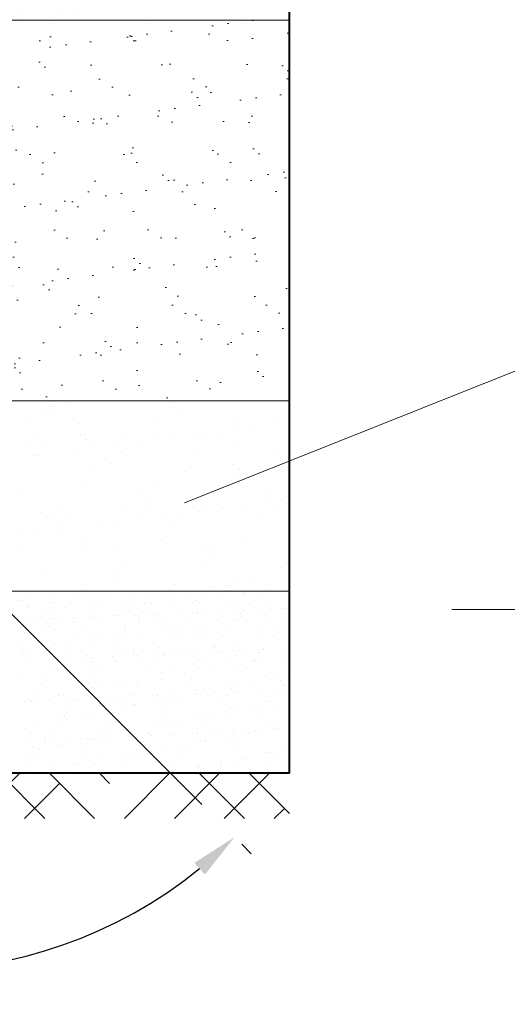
# Model space of a CAD drawing. Header units: millimetres. Extents: x 6893 to 8997, y -1620 to 1441.
# Tile 7 of 9: x 8391 to 8520, y 814 to 1076. Entities that reach past the tile are written whole.
import ezdxf

# ---------------------------------------------------------------- set-up
doc = ezdxf.new("R2010")
doc.units = ezdxf.units.MM
doc.header["$MEASUREMENT"] = 0
doc.layers.get('Defpoints').update_dxf_attribs({"lineweight": 13})
for name, color, linetype, lineweight in [('04', 22, 'Continuous', 40), ('_wypełnienie', 252, 'Continuous', 5), ('opisy', 7, 'Continuous', 5), ('wymiary', 3, 'Continuous', 5)]:
    doc.layers.add(name, color=color, linetype=linetype, lineweight=lineweight)
doc.styles.add('ARIAL', font='arial.ttf')
doc.styles.get("Standard").update_dxf_attribs({"font": 'arial.ttf'})
doc.dimstyles.new('ISO-25', dxfattribs={"dimtxt": 2.5, "dimasz": 2.5, "dimexe": 1.25, "dimexo": 0.625, "dimtad": 1, "dimtxsty": 'Standard', "dimcen": 2.5, "dimadec": 0, "dimazin": 0, "dimtfac": 1, "dimtmove": 0, "dimatfit": 3, "dimfxl": 1, "dimarcsym": 0})

# ---------------------------------------------------------------- blocks, each defined once
blk = doc.blocks.new('*D274')
at = {"layer": 'Defpoints', "color": 0}
for p in [(8362.36, 944.11), (8362.36, 944.11), (8285.63, 867.38), (8439.09, 867.38), (8331.09, 827.41)]:
    blk.add_point(p, dxfattribs=at)
at = {"layer": 'wymiary', "color": 0, "lineweight": -2}
for p, q in [((8275.02, 856.77), (8272.5, 854.26)), ((8449.7, 856.77), (8452.21, 854.26))]:
    blk.add_line(p, q, dxfattribs=at)
blk.add_arc((8362.36, 944.11), 120.82, 230.9304, 309.0696, dxfattribs=at)
at = {"layer": 'wymiary', "color": 0}
for points in [[(8287.6, 851.85), (8284.81, 848.76), (8276.92, 858.68)], [(8439.9, 848.76), (8437.11, 851.85), (8447.79, 858.68)]]:
    blk.add_solid(points, dxfattribs=at)
at = {"layer": 'wymiary', "color": 0, "insert": (8362.36, 832.79), "char_height": 12.5, "attachment_point": 5, "style": 'ARIAL'}
blk.add_mtext('>=90', dxfattribs=at)

msp = doc.modelspace()

# ---------------------------------------------------------------- hatches: boundary and pattern name
at = {"layer": '_wypełnienie'}
h = msp.add_hatch(dxfattribs=at)
h.set_pattern_fill('AR-SAND', color=256, scale=8, style=0)
h.set_pattern_definition([(37.5, (5074.459, 17.752), (-0.503947, 15.41459), [0, -12.16, 0, -13.6, 0, -13]), (7.5, (5074.459, 17.752), (14.15821, 22.57717), [0, -6.56, 0, -10.96, 0, -4.2]), (327.5, (5064.619, 17.752), (24.913135, 0.04527), [0, -4, 0, -14.4, 0, -18.8]), (317.5, (5064.619, 17.752), (24.04901, 7.0214), [0, -2, 0, -9.44, 0, -10.8])])
h.paths.add_polyline_path([(8362.357, 1233.627), (8262.357, 1233.627), (8262.357, 1075.683), (8362.357, 1075.683)])
h.paths.add_polyline_path([(8362.357, 1075.683), (8462.357, 1075.683), (8462.357, 1233.627), (8362.357, 1233.627)])
h = msp.add_hatch(dxfattribs=at)
h.set_pattern_fill('AR-SAND', color=256, scale=8, style=0)
h.set_pattern_definition([(37.5, (4874.981, 231.729), (-0.503947, 15.41459), [0, -12.16, 0, -13.6, 0, -13]), (7.5, (4874.981, 231.73), (14.15821, 22.57717), [0, -6.56, 0, -10.96, 0, -4.2]), (327.5, (4865.141, 231.729), (24.913135, 0.04527), [0, -4, 0, -14.4, 0, -18.8]), (317.5, (4865.141, 231.73), (24.04901, 7.0214), [0, -2, 0, -9.44, 0, -10.8])])
h.paths.add_polyline_path([(8262.357, 974.572), (8462.357, 974.572), (8462.357, 1075.683), (8262.357, 1075.683)])
h = msp.add_hatch(dxfattribs=at)
h.set_pattern_fill('HOUND', color=256, scale=150, angle=45, style=0)
h.set_pattern_definition([(45, (5172.92, 17.752), (19.887378, 33.14563), [150, -75]), (135, (5172.92, 17.752), (19.887378, -33.14563), [150, -75])])
h.paths.add_polyline_path([(8362.357, 863.627), (8362.357, 875.627), (8262.357, 875.627), (8262.357, 863.627)])
h.paths.add_polyline_path([(8462.357, 863.627), (8462.357, 875.627), (8362.357, 875.627), (8362.357, 863.627)])

# ---------------------------------------------------------------- linework, layer by layer
at = {"layer": '04'}
for q in [(8462.357, 1233.627), (8262.357, 875.627)]:
    msp.add_line((8462.357, 875.627), q, dxfattribs=at)
at = {"layer": '_wypełnienie'}
for p, q in [((8462.357, 974.572), (8262.357, 974.572)), ((8398.821, 972.938), (8398.821, 972.938)), ((8402.779, 973.76), (8402.779, 973.76)), ((8396.275, 971.938), (8396.275, 971.938)), ((8398.834, 970.633), (8398.834, 970.633)), ((8430.833, 972.663), (8430.833, 972.663)), ((8432.307, 971.312), (8432.307, 971.312)), ((8392.33, 969.776), (8392.33, 969.776)), ((8406.615, 968.565), (8406.615, 968.565)), ((8427.08, 968.467), (8427.08, 968.467)), ((8448.687, 969.245), (8448.687, 969.245)), ((8452.611, 967.745), (8452.611, 967.745)), ((8459.115, 968.602), (8459.115, 968.602)), ((8394.164, 965.723), (8394.164, 965.723)), ((8406.784, 965.642), (8406.784, 965.642)), ((8419.077, 965.769), (8419.077, 965.769)), ((8431.077, 964.91), (8431.077, 964.91)), ((8437.581, 965.767), (8437.581, 965.767)), ((8439.267, 964.934), (8439.267, 964.934)), ((8443.99, 965.814), (8443.99, 965.814)), ((8448.447, 967.197), (8448.447, 967.197)), ((8393.385, 963.829), (8393.385, 963.829)), ((8397.537, 963.574), (8397.537, 963.574)), ((8408.258, 964.291), (8408.258, 964.291)), ((8416.046, 962.931), (8416.046, 962.931)), ((8422.45, 963.619), (8422.45, 963.619)), ((8426.913, 964.362), (8426.913, 964.362)), ((8447.364, 963.665), (8447.364, 963.665)), ((8394.512, 960.096), (8394.512, 960.096)), ((8395.826, 960.286), (8395.826, 960.286)), ((8405.379, 961.527), (8405.379, 961.527)), ((8409.543, 962.075), (8409.543, 962.075)), ((8417.433, 961.064), (8417.433, 961.064)), ((8438.373, 961.331), (8438.373, 961.331)), ((8458.838, 961.233), (8458.838, 961.233)), ((8415.218, 957.913), (8415.218, 957.913)), ((8447.23, 957.638), (8447.23, 957.638)), ((8409.682, 955.837), (8409.682, 955.837)), ((8434.595, 955.882), (8434.595, 955.882)), ((8448.704, 956.287), (8448.704, 956.287)), ((8459.508, 955.928), (8459.508, 955.928)), ((8407.119, 953.15), (8407.119, 953.15)), ((8427.584, 953.052), (8427.584, 953.052)), ((8449.191, 953.83), (8449.191, 953.83)), ((8391.169, 950.892), (8391.169, 950.892)), ((8423.181, 950.617), (8423.181, 950.617)), ((8424.655, 949.265), (8424.655, 949.265)), ((8455.664, 949.909), (8455.664, 949.909)), ((8455.823, 947.455), (8455.823, 947.455)), ((8459.987, 948.003), (8459.987, 948.003)), ((8396.329, 944.871), (8396.329, 944.871)), ((8400.625, 945.69), (8400.625, 945.69)), ((8417.937, 945.649), (8417.937, 945.649)), ((8425.538, 945.736), (8425.538, 945.736)), ((8434.289, 944.62), (8434.289, 944.62)), ((8438.453, 945.168), (8438.453, 945.168)), ((8438.877, 945.916), (8438.877, 945.916)), ((8444.957, 946.024), (8444.957, 946.024)), ((8450.451, 945.781), (8450.451, 945.781)), ((8459.342, 945.818), (8459.342, 945.818)), ((8399.132, 943.595), (8399.132, 943.595)), ((8400.606, 942.244), (8400.606, 942.244)), ((8403.998, 943.541), (8403.998, 943.541)), ((8412.755, 941.785), (8412.755, 941.785)), ((8416.919, 942.333), (8416.919, 942.333)), ((8423.422, 943.189), (8423.422, 943.189)), ((8428.911, 943.587), (8428.911, 943.587)), ((8431.615, 942.888), (8431.615, 942.888)), ((8453.825, 943.632), (8453.825, 943.632)), ((8391.22, 938.95), (8391.22, 938.95)), ((8395.384, 939.498), (8395.384, 939.498)), ((8401.888, 940.354), (8401.888, 940.354)), ((8407.623, 937.735), (8407.623, 937.735)), ((8428.088, 937.637), (8428.088, 937.637)), ((8449.695, 938.416), (8449.695, 938.416)), ((8391.23, 935.759), (8391.23, 935.759)), ((8407.566, 935.866), (8407.566, 935.866)), ((8416.143, 935.804), (8416.143, 935.804)), ((8439.578, 935.592), (8439.578, 935.592)), ((8441.052, 934.24), (8441.052, 934.24)), ((8441.056, 935.849), (8441.056, 935.849)), ((8396.833, 929.456), (8396.833, 929.456)), ((8415.529, 928.57), (8415.529, 928.57)), ((8418.441, 930.235), (8418.441, 930.235)), ((8439.381, 930.502), (8439.381, 930.502)), ((8459.846, 930.404), (8459.846, 930.404)), ((8417.003, 927.219), (8417.003, 927.219)), ((8431.999, 925.703), (8431.999, 925.703)), ((8448.012, 927.863), (8448.012, 927.863)), ((8452.333, 926.282), (8452.333, 926.282)), ((8456.912, 925.748), (8456.912, 925.748)), ((8399.782, 923.567), (8399.782, 923.567)), ((8407.086, 925.658), (8407.086, 925.658)), ((8410.459, 923.508), (8410.459, 923.508)), ((8412.333, 923.283), (8412.333, 923.283)), ((8430.798, 923.447), (8430.798, 923.447)), ((8435.372, 923.554), (8435.372, 923.554)), ((8441.665, 924.878), (8441.665, 924.878)), ((8445.829, 925.426), (8445.829, 925.426)), ((8450.273, 923.339), (8450.273, 923.339)), ((8460.286, 923.599), (8460.286, 923.599)), ((8390.8, 921.576), (8390.8, 921.576)), ((8391.48, 921.549), (8391.48, 921.549)), ((8392.753, 922.009), (8392.753, 922.009)), ((8399.396, 921.056), (8399.396, 921.056)), ((8399.867, 921.049), (8399.867, 921.049)), ((8405.817, 921.813), (8405.817, 921.813)), ((8408.127, 922.321), (8408.127, 922.321)), ((8409.264, 920.612), (8409.264, 920.612)), ((8412.791, 921.025), (8412.791, 921.025)), ((8414.069, 922.691), (8414.069, 922.691)), ((8418.327, 920.804), (8418.327, 920.804)), ((8420.13, 922.043), (8420.13, 922.043)), ((8420.279, 921.237), (8420.279, 921.237)), ((8423.963, 920.841), (8423.963, 920.841)), ((8424.295, 922.591), (8424.295, 922.591)), ((8425.654, 920.921), (8425.654, 920.921)), ((8427.309, 922.795), (8427.309, 922.795)), ((8428.592, 922.223), (8428.592, 922.223)), ((8437.375, 921.41), (8437.375, 921.41)), ((8438.577, 920.896), (8438.577, 920.896)), ((8439.856, 922.562), (8439.856, 922.562)), ((8443.851, 922.583), (8443.851, 922.583)), ((8447.805, 920.464), (8447.805, 920.464)), ((8450.199, 923.001), (8450.199, 923.001)), ((8451.44, 920.792), (8451.44, 920.792)), ((8454.835, 922.022), (8454.835, 922.022)), ((8455.975, 920.566), (8455.975, 920.566)), ((8392.919, 919.884), (8392.919, 919.884)), ((8392.954, 920.198), (8392.954, 920.198)), ((8397.87, 918.447), (8397.87, 918.447)), ((8398.596, 919.208), (8398.596, 919.208)), ((8402.76, 919.756), (8402.76, 919.756)), ((8409.149, 918.769), (8409.149, 918.769)), ((8417.961, 918.011), (8417.961, 918.011)), ((8423.657, 918.319), (8423.657, 918.319)), ((8424.437, 919.184), (8424.437, 919.184)), ((8426.861, 917.899), (8426.861, 917.899)), ((8427.86, 917.943), (8427.86, 917.943)), ((8430.859, 919.94), (8430.859, 919.94)), ((8432.576, 918.148), (8432.576, 918.148)), ((8436.675, 917.997), (8436.675, 917.997)), ((8437.97, 918.384), (8437.97, 918.384)), ((8438.969, 918.428), (8438.969, 918.428)), ((8443.685, 918.634), (8443.685, 918.634)), ((8445.853, 920.031), (8445.853, 920.031)), ((8449.08, 918.869), (8449.08, 918.869)), ((8449.443, 918.19), (8449.443, 918.19)), ((8450.079, 918.913), (8450.079, 918.913)), ((8454.794, 919.119), (8454.794, 919.119)), ((8455.901, 918.067), (8455.901, 918.067)), ((8457.449, 919.215), (8457.449, 919.215)), ((8460.189, 919.354), (8460.189, 919.354)), ((8461.188, 919.398), (8461.188, 919.398)), ((8393.533, 916.444), (8393.533, 916.444)), ((8394.532, 916.487), (8394.532, 916.487)), ((8396.592, 916.781), (8396.592, 916.781)), ((8397.691, 915.726), (8397.691, 915.726)), ((8399.247, 916.693), (8399.247, 916.693)), ((8400.167, 916.778), (8400.167, 916.778)), ((8402.12, 917.211), (8402.12, 917.211)), ((8404.642, 916.929), (8404.642, 916.929)), ((8405.024, 915.785), (8405.024, 915.785)), ((8405.641, 916.972), (8405.641, 916.972)), ((8409.455, 916.677), (8409.455, 916.677)), ((8410.357, 917.178), (8410.357, 917.178)), ((8411.445, 916.541), (8411.445, 916.541)), ((8415.752, 917.414), (8415.752, 917.414)), ((8416.751, 917.458), (8416.751, 917.458)), ((8421.466, 917.663), (8421.466, 917.663)), ((8422.378, 916.653), (8422.378, 916.653)), ((8422.604, 915.771), (8422.604, 915.771)), ((8427.694, 916.005), (8427.694, 916.005)), ((8429.646, 916.438), (8429.646, 916.438)), ((8435.241, 916.549), (8435.241, 916.549)), ((8443.003, 916.138), (8443.003, 916.138)), ((8447.517, 915.817), (8447.517, 915.817)), ((8448.165, 916.524), (8448.165, 916.524)), ((8449.479, 917.311), (8449.479, 917.311)), ((8455.22, 915.233), (8455.22, 915.233)), ((8457.172, 915.666), (8457.172, 915.666)), ((8461.028, 916.42), (8461.028, 916.42)), ((8390.99, 914.743), (8390.99, 914.743)), ((8392.031, 913.142), (8392.031, 913.142)), ((8397.337, 914.042), (8397.337, 914.042)), ((8398.547, 914.612), (8398.547, 914.612)), ((8399.914, 913.82), (8399.914, 913.82)), ((8407.458, 914.075), (8407.458, 914.075)), ((8418.516, 913.971), (8418.516, 913.971)), ((8418.945, 914.82), (8418.945, 914.82)), ((8423.589, 912.739), (8423.589, 912.739)), ((8430.065, 913.912), (8430.065, 913.912)), ((8431.926, 913.545), (8431.926, 913.545)), ((8433.245, 913.946), (8433.245, 913.946)), ((8436.487, 914.668), (8436.487, 914.668)), ((8439.885, 915.087), (8439.885, 915.087)), ((8446.042, 913.198), (8446.042, 913.198)), ((8459.031, 913.818), (8459.031, 913.818)), ((8460.35, 914.989), (8460.35, 914.989)), ((8461.529, 912.796), (8461.529, 912.796)), ((8393.256, 912.433), (8393.256, 912.433)), ((8406.18, 912.409), (8406.18, 912.409)), ((8409.534, 911.979), (8409.534, 911.979)), ((8410.652, 910.513), (8410.652, 910.513)), ((8411.487, 912.412), (8411.487, 912.412)), ((8417.073, 911.269), (8417.073, 911.269)), ((8419.042, 912.305), (8419.042, 912.305)), ((8431.966, 912.28), (8431.966, 912.28)), ((8433.4, 912.194), (8433.4, 912.194)), ((8437.061, 911.207), (8437.061, 911.207)), ((8439.013, 911.64), (8439.013, 911.64)), ((8444.829, 912.177), (8444.829, 912.177)), ((8448.631, 910.867), (8448.631, 910.867)), ((8455.107, 912.039), (8455.107, 912.039)), ((8457.753, 912.152), (8457.753, 912.152)), ((8391.259, 909.831), (8391.259, 909.831)), ((8391.375, 907.954), (8391.375, 907.954)), ((8393.328, 908.387), (8393.328, 908.387)), ((8397.66, 907.87), (8397.66, 907.87)), ((8400.357, 909.945), (8400.357, 909.945)), ((8402.844, 908.061), (8402.844, 908.061)), ((8404.175, 909.34), (8404.175, 909.34)), ((8415.767, 908.037), (8415.767, 908.037)), ((8417.046, 909.703), (8417.046, 909.703)), ((8420.854, 907.614), (8420.854, 907.614)), ((8427.883, 909.172), (8427.883, 909.172)), ((8428.63, 907.933), (8428.63, 907.933)), ((8429.217, 907.467), (8429.217, 907.467)), ((8431.95, 907.399), (8431.95, 907.399)), ((8432.949, 907.443), (8432.949, 907.443)), ((8435.693, 908.64), (8435.693, 908.64)), ((8437.665, 907.648), (8437.665, 907.648)), ((8441.554, 907.908), (8441.554, 907.908)), ((8442.115, 909.396), (8442.115, 909.396)), ((8442.832, 909.574), (8442.832, 909.574)), ((8443.06, 907.884), (8443.06, 907.884)), ((8444.059, 907.928), (8444.059, 907.928)), ((8448.774, 908.134), (8448.774, 908.134)), ((8450.703, 907.587), (8450.703, 907.587)), ((8454.169, 908.369), (8454.169, 908.369)), ((8454.417, 907.804), (8454.417, 907.804)), ((8455.168, 908.413), (8455.168, 908.413)), ((8455.409, 908.4), (8455.409, 908.4)), ((8459.884, 908.619), (8459.884, 908.619)), ((8391.238, 907.114), (8391.238, 907.114)), ((8393.227, 905.708), (8393.227, 905.708)), ((8398.622, 905.944), (8398.622, 905.944)), ((8399.621, 905.987), (8399.621, 905.987)), ((8400.847, 905.459), (8400.847, 905.459)), ((8404.337, 906.193), (8404.337, 906.193)), ((8407.877, 906.524), (8407.877, 906.524)), ((8408.631, 906.906), (8408.631, 906.906)), ((8409.724, 905.147), (8409.724, 905.147)), ((8409.731, 906.429), (8409.731, 906.429)), ((8410.73, 906.472), (8410.73, 906.472)), ((8415.446, 906.678), (8415.446, 906.678)), ((8416.28, 905.241), (8416.28, 905.241)), ((8418.901, 907.181), (8418.901, 907.181)), ((8420.841, 906.914), (8420.841, 906.914)), ((8421.84, 906.958), (8421.84, 906.958)), ((8422.701, 905.997), (8422.701, 905.997)), ((8426.555, 907.163), (8426.555, 907.163)), ((8426.633, 905.331), (8426.633, 905.331)), ((8429.096, 906.808), (8429.096, 906.808)), ((8438.46, 905.67), (8438.46, 905.67)), ((8440.36, 905.816), (8440.36, 905.816)), ((8446.428, 906.409), (8446.428, 906.409)), ((8448.38, 906.841), (8448.38, 906.841)), ((8452.42, 905.202), (8452.42, 905.202)), ((8453.205, 905.684), (8453.205, 905.684)), ((8454.259, 905.595), (8454.259, 905.595)), ((8460.735, 906.768), (8460.735, 906.768)), ((8399.568, 903.793), (8399.568, 903.793)), ((8400.742, 903.155), (8400.742, 903.155)), ((8402.695, 903.588), (8402.695, 903.588)), ((8403.288, 902.598), (8403.288, 902.598)), ((8409.803, 904.068), (8409.803, 904.068)), ((8412.431, 903.689), (8412.431, 903.689)), ((8425.355, 903.665), (8425.355, 903.665)), ((8428.268, 902.383), (8428.268, 902.383)), ((8430.221, 902.816), (8430.221, 902.816)), ((8434.845, 902.196), (8434.845, 902.196)), ((8437.25, 904.374), (8437.25, 904.374)), ((8438.218, 903.561), (8438.218, 903.561)), ((8441.322, 903.368), (8441.322, 903.368)), ((8447.743, 904.125), (8447.743, 904.125)), ((8451.142, 903.536), (8451.142, 903.536)), ((8391.565, 901.121), (8391.565, 901.121)), ((8396.866, 901.842), (8396.866, 901.842)), ((8410.435, 901.087), (8410.435, 901.087)), ((8419.091, 900.348), (8419.091, 900.348)), ((8421.908, 899.969), (8421.908, 899.969)), ((8428.329, 900.726), (8428.329, 900.726)), ((8436.221, 900.959), (8436.221, 900.959)), ((8446.617, 899.576), (8446.617, 899.576)), ((8455.795, 901.61), (8455.795, 901.61)), ((8457.747, 902.043), (8457.747, 902.043)), ((8459.887, 900.323), (8459.887, 900.323)), ((8462.008, 900.83), (8462.008, 900.83)), ((8396.232, 899.445), (8396.232, 899.445)), ((8408.916, 897.327), (8408.916, 897.327)), ((8409.156, 899.421), (8409.156, 899.421)), ((8410.109, 898.357), (8410.109, 898.357)), ((8412.062, 898.79), (8412.062, 898.79)), ((8415.431, 898.797), (8415.431, 898.797)), ((8422.019, 899.317), (8422.019, 899.317)), ((8434.943, 899.292), (8434.943, 899.292)), ((8437.635, 897.584), (8437.635, 897.584)), ((8438.039, 896.943), (8438.039, 896.943)), ((8439.588, 898.017), (8439.588, 898.017)), ((8440.473, 896.924), (8440.473, 896.924)), ((8442.754, 897.148), (8442.754, 897.148)), ((8446.95, 898.097), (8446.95, 898.097)), ((8447.806, 899.189), (8447.806, 899.189)), ((8448.149, 897.384), (8448.149, 897.384)), ((8449.148, 897.428), (8449.148, 897.428)), ((8453.371, 898.853), (8453.371, 898.853)), ((8453.863, 897.634), (8453.863, 897.634)), ((8459.258, 897.869), (8459.258, 897.869)), ((8460.257, 897.913), (8460.257, 897.913)), ((8460.729, 899.164), (8460.729, 899.164)), ((8391.95, 894.331), (8391.95, 894.331)), ((8392.602, 894.959), (8392.602, 894.959)), ((8392.957, 895.177), (8392.957, 895.177)), ((8393.601, 895.002), (8393.601, 895.002)), ((8393.903, 894.764), (8393.903, 894.764)), ((8394.236, 896.843), (8394.236, 896.843)), ((8396.018, 895.398), (8396.018, 895.398)), ((8398.316, 895.208), (8398.316, 895.208)), ((8400.932, 896.322), (8400.932, 896.322)), ((8402.494, 896.57), (8402.494, 896.57)), ((8403.711, 895.444), (8403.711, 895.444)), ((8404.71, 895.487), (8404.71, 895.487)), ((8405.82, 895.073), (8405.82, 895.073)), ((8409.426, 895.693), (8409.426, 895.693)), ((8414.821, 895.929), (8414.821, 895.929)), ((8415.82, 895.972), (8415.82, 895.972)), ((8418.744, 895.049), (8418.744, 895.049)), ((8420.022, 896.715), (8420.022, 896.715)), ((8420.535, 896.178), (8420.535, 896.178)), ((8425.93, 896.414), (8425.93, 896.414)), ((8426.929, 896.458), (8426.929, 896.458)), ((8427.536, 894.698), (8427.536, 894.698)), ((8428.458, 895.55), (8428.458, 895.55)), ((8431.607, 894.945), (8431.607, 894.945)), ((8431.645, 896.663), (8431.645, 896.663)), ((8433.957, 895.454), (8433.957, 895.454)), ((8437.039, 896.899), (8437.039, 896.899)), ((8444.53, 894.92), (8444.53, 894.92)), ((8445.809, 896.586), (8445.809, 896.586)), ((8455.984, 894.777), (8455.984, 894.777)), ((8457.393, 894.817), (8457.393, 894.817)), ((8403.823, 892.471), (8403.823, 892.471)), ((8414.544, 892.055), (8414.544, 892.055)), ((8419.476, 893.559), (8419.476, 893.559)), ((8421.059, 893.525), (8421.059, 893.525)), ((8421.429, 893.992), (8421.429, 893.992)), ((8429.61, 892.343), (8429.61, 892.343)), ((8447.002, 892.786), (8447.002, 892.786)), ((8448.955, 893.219), (8448.955, 893.219)), ((8452.578, 892.825), (8452.578, 892.825)), ((8455.396, 892.214), (8455.396, 892.214)), ((8458.999, 893.581), (8458.999, 893.581)), ((8401.317, 889.533), (8401.317, 889.533)), ((8401.646, 890.126), (8401.646, 890.126)), ((8402.545, 890.805), (8402.545, 890.805)), ((8403.27, 889.966), (8403.27, 889.966)), ((8408.122, 891.299), (8408.122, 891.299)), ((8410.299, 891.524), (8410.299, 891.524)), ((8415.408, 890.701), (8415.408, 890.701)), ((8428.332, 890.677), (8428.332, 890.677)), ((8430.796, 889.193), (8430.796, 889.193)), ((8433.164, 889.426), (8433.164, 889.426)), ((8437.825, 890.752), (8437.825, 890.752)), ((8439.586, 890.182), (8439.586, 890.182)), ((8441.194, 890.573), (8441.194, 890.573)), ((8446.101, 891.652), (8446.101, 891.652)), ((8454.118, 890.548), (8454.118, 890.548)), ((8392.14, 887.498), (8392.14, 887.498)), ((8395.13, 888.656), (8395.13, 888.656)), ((8399.209, 886.457), (8399.209, 886.457)), ((8413.411, 888.099), (8413.411, 888.099)), ((8419.666, 886.726), (8419.666, 886.726)), ((8420.172, 886.783), (8420.172, 886.783)), ((8426.687, 888.253), (8426.687, 888.253)), ((8428.843, 888.76), (8428.843, 888.76)), ((8439.198, 887.971), (8439.198, 887.971)), ((8447.843, 886.648), (8447.843, 886.648)), ((8453.238, 886.884), (8453.238, 886.884)), ((8454.237, 886.928), (8454.237, 886.928)), ((8456.369, 887.988), (8456.369, 887.988)), ((8458.206, 887.553), (8458.206, 887.553)), ((8458.322, 888.421), (8458.322, 888.421)), ((8458.953, 887.134), (8458.953, 887.134)), ((8392.296, 884.223), (8392.296, 884.223)), ((8397.212, 883.855), (8397.212, 883.855)), ((8397.691, 884.459), (8397.691, 884.459)), ((8398.69, 884.502), (8398.69, 884.502)), ((8403.406, 884.708), (8403.406, 884.708)), ((8407.274, 884.854), (8407.274, 884.854)), ((8408.8, 884.944), (8408.8, 884.944)), ((8409.8, 884.987), (8409.8, 884.987)), ((8410.684, 884.735), (8410.684, 884.735)), ((8412.133, 886.433), (8412.133, 886.433)), ((8412.637, 885.167), (8412.637, 885.167)), ((8413.75, 886.027), (8413.75, 886.027)), ((8414.515, 885.193), (8414.515, 885.193)), ((8419.91, 885.429), (8419.91, 885.429)), ((8420.909, 885.472), (8420.909, 885.472)), ((8424.996, 886.329), (8424.996, 886.329)), ((8425.624, 885.678), (8425.624, 885.678)), ((8431.019, 885.914), (8431.019, 885.914)), ((8432.018, 885.958), (8432.018, 885.958)), ((8436.734, 886.163), (8436.734, 886.163)), ((8437.919, 886.305), (8437.919, 886.305)), ((8438.21, 883.962), (8438.21, 883.962)), ((8438.792, 884.154), (8438.792, 884.154)), ((8440.163, 884.395), (8440.163, 884.395)), ((8442.129, 886.399), (8442.129, 886.399)), ((8443.128, 886.443), (8443.128, 886.443)), ((8445.214, 884.911), (8445.214, 884.911)), ((8447.192, 885.953), (8447.192, 885.953)), ((8450.782, 886.201), (8450.782, 886.201)), ((8451.729, 886.381), (8451.729, 886.381)), ((8394.336, 882.628), (8394.336, 882.628)), ((8395.934, 882.189), (8395.934, 882.189)), ((8400.758, 883.384), (8400.758, 883.384)), ((8401.507, 882.7), (8401.507, 882.7)), ((8408.797, 882.085), (8408.797, 882.085)), ((8421.72, 882.061), (8421.72, 882.061)), ((8422.999, 883.727), (8422.999, 883.727)), ((8425.8, 881.511), (8425.8, 881.511)), ((8429.033, 881.927), (8429.033, 881.927)), ((8432.315, 882.982), (8432.315, 882.982)), ((8434.583, 881.957), (8434.583, 881.957)), ((8447.507, 881.932), (8447.507, 881.932)), ((8448.785, 883.599), (8448.785, 883.599)), ((8460.37, 881.829), (8460.37, 881.829)), ((8392.525, 880.709), (8392.525, 880.709)), ((8394.478, 881.142), (8394.478, 881.142)), ((8406.8, 879.483), (8406.8, 879.483)), ((8412.902, 879.583), (8412.902, 879.583)), ((8419.378, 880.755), (8419.378, 880.755)), ((8420.051, 879.936), (8420.051, 879.936)), ((8422.004, 880.369), (8422.004, 880.369)), ((8432.586, 879.355), (8432.586, 879.355)), ((8444.42, 878.883), (8444.42, 878.883)), ((8447.577, 879.164), (8447.577, 879.164)), ((8449.53, 879.596), (8449.53, 879.596)), ((8450.842, 879.639), (8450.842, 879.639)), ((8456.559, 881.155), (8456.559, 881.155)), ((8457.357, 881.109), (8457.357, 881.109)), ((8458.373, 879.226), (8458.373, 879.226)), ((8392.598, 877.842), (8392.598, 877.842)), ((8393.488, 876.183), (8393.488, 876.183)), ((8399.964, 877.356), (8399.964, 877.356)), ((8403.845, 876.343), (8403.845, 876.343)), ((8405.522, 877.817), (8405.522, 877.817)), ((8406.386, 878.112), (8406.386, 878.112)), ((8410.874, 877.902), (8410.874, 877.902)), ((8418.384, 877.713), (8418.384, 877.713)), ((8431.308, 877.689), (8431.308, 877.689)), ((8431.428, 876.24), (8431.428, 876.24)), ((8437.943, 877.71), (8437.943, 877.71)), ((8438.4, 877.129), (8438.4, 877.129)), ((8444.171, 877.585), (8444.171, 877.585)), ((8452.933, 876.148), (8452.933, 876.148)), ((8457.095, 877.56), (8457.095, 877.56)), ((8458.327, 876.384), (8458.327, 876.384)), ((8459.326, 876.428), (8459.326, 876.428)), ((8401.892, 875.91), (8401.892, 875.91)), ((8441.823, 875.663), (8441.823, 875.663)), ((8447.218, 875.899), (8447.218, 875.899)), ((8448.217, 875.943), (8448.217, 875.943))]:
    msp.add_line(p, q, dxfattribs=at)
at = {"layer": 'opisy'}
for p, q in [((8462.357, 1075.683), (8262.357, 1075.683)), ((8434.5, 947.44), (8535.86, 987.897)), ((8462.357, 923.986), (8383.004, 923.986))]:
    msp.add_line(p, q, dxfattribs=at)
at = {"layer": 'wymiary'}
for p, q in [((8362.357, 944.109), (8439.09, 867.377)), ((8505.487, 919.109), (8898.113, 919.109)), ((8462.357, 875.627), (8262.357, 875.627))]:
    msp.add_line(p, q, dxfattribs=at)

# ---------------------------------------------------------------- dimensions: what is measured, and where the dimension line sits
dim = msp.add_angular_dim_2l(base=(8331.087, 827.405), line1=((8362.357, 944.109), (8439.09, 867.377)), line2=((8362.357, 944.109), (8285.625, 867.377)), text='>=90', dimstyle='ISO-25', override={"dimscale": 5, "dimexo": 3, "dimtxsty": 'ARIAL'}, dxfattribs=at)
dim.commit()
dim.dimension.update_dxf_attribs({"geometry": '*D274', "text_midpoint": (8362.357, 832.795)})

doc.saveas('drawing.dxf')
